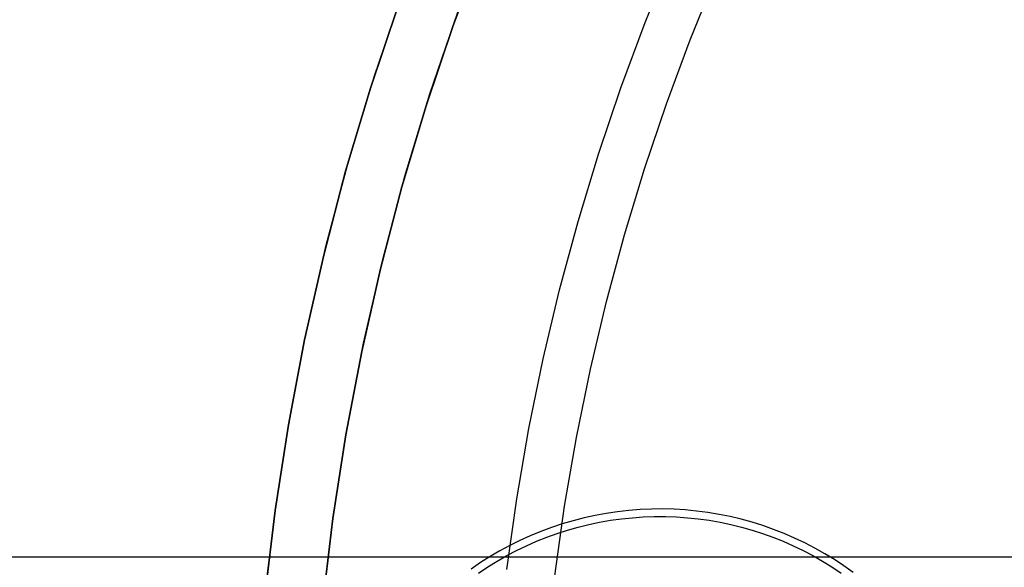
# Model space of a CAD drawing. Header units: millimetres. Extents: x -356 to 356, y -410 to 410.
# Tile 49 of 126: x -23.74 to -15.3, y 2.3 to 6.99. Entities that reach past the tile are written whole.
import ezdxf

# ---------------------------------------------------------------- set-up
doc = ezdxf.new("R2010")
doc.units = ezdxf.units.MM
doc.header["$MEASUREMENT"] = 0
doc.layers.add('1', color=7, linetype='Continuous')

msp = doc.modelspace()

# ---------------------------------------------------------------- linework, layer by layer
at = {"layer": '1', "color": 252, "extrusion": (-0.000237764, 0, 1)}
msp.add_lwpolyline([(27.5022, 0), (27.4858, 0.9501), (27.4366, 1.899), (27.3547, 2.8457), (27.2401, 3.789), (27.0931, 4.7278), (26.9138, 5.6609), (26.7023, 6.5874), (26.459, 7.5059), (26.1842, 8.4155), (25.8781, 9.3151), (25.5411, 10.2036), (25.1737, 11.0799), (24.7763, 11.943), (24.3493, 12.7919), (23.8932, 13.6255), (23.4087, 14.4429), (22.8962, 15.2431), (22.3564, 16.0251), (21.7899, 16.788), (21.1975, 17.5309), (20.5797, 18.253), (19.9374, 18.9532), (19.2714, 19.6309), (18.5823, 20.2852), (17.871, 20.9153), (17.1384, 21.5205), (16.3854, 22.1001), (15.6128, 22.6533), (14.8216, 23.1795), (14.0127, 23.6781), (13.1871, 24.1484), (12.3457, 24.59), (11.4895, 25.0023), (10.6197, 25.3848), (9.7372, 25.7371), (8.843, 26.0586), (7.9383, 26.3491), (7.0241, 26.6083), (6.1015, 26.8357), (5.1715, 27.0311), (4.2354, 27.1943), (3.2943, 27.3251), (2.3491, 27.4233), (1.4012, 27.4889), (0.4515, 27.5217), (-0.4987, 27.5217), (-1.4484, 27.4889), (-2.3963, 27.4233), (-3.3415, 27.3251), (-4.2827, 27.1943), (-5.2188, 27.0311), (-6.1487, 26.8357), (-7.0713, 26.6083), (-7.9855, 26.3491), (-8.8902, 26.0586), (-9.7844, 25.7371), (-10.6669, 25.3848), (-11.5368, 25.0023), (-12.3929, 24.59), (-13.2343, 24.1484), (-14.0599, 23.6781), (-14.8688, 23.1795), (-15.66, 22.6533), (-16.4326, 22.1001), (-17.1857, 21.5205), (-17.9182, 20.9153), (-18.6295, 20.2852), (-19.3186, 19.6309), (-19.9847, 18.9532), (-20.6269, 18.253), (-21.2447, 17.5309), (-21.8372, 16.788), (-22.4036, 16.0251), (-22.9434, 15.2431), (-23.4559, 14.4429), (-23.9404, 13.6255), (-24.3965, 12.7919), (-24.8235, 11.943), (-25.2209, 11.0799), (-25.5883, 10.2036), (-25.9253, 9.3151), (-26.2314, 8.4155), (-26.5062, 7.5059), (-26.7495, 6.5874), (-26.961, 5.6609), (-27.1403, 4.7278), (-27.2874, 3.789), (-27.4019, 2.8457), (-27.4838, 1.899), (-27.533, 0.9501), (-27.5494, 0)], dxfattribs=at)
at = {"layer": '1', "color": 252, "extrusion": (-8.22423e-05, 0, 1)}
msp.add_lwpolyline([(26.5177, 0), (26.5019, 0.9156), (26.4545, 1.8301), (26.3756, 2.7424), (26.2652, 3.6514), (26.1235, 4.5561), (25.9507, 5.4553), (25.7469, 6.3481), (25.5125, 7.2332), (25.2476, 8.1098), (24.9526, 8.9767), (24.6279, 9.8329), (24.2739, 10.6774), (23.8908, 11.5092), (23.4794, 12.3272), (23.0399, 13.1306), (22.5729, 13.9183), (22.0791, 14.6894), (21.5589, 15.443), (21.013, 16.1782), (20.4421, 16.8941), (19.8468, 17.5899), (19.2278, 18.2648), (18.5859, 18.9178), (17.9218, 19.5483), (17.2364, 20.1556), (16.5305, 20.7388), (15.8048, 21.2973), (15.0603, 21.8304), (14.2978, 22.3375), (13.5183, 22.818), (12.7226, 23.2712), (11.9118, 23.6968), (11.0868, 24.0941), (10.2485, 24.4627), (9.398, 24.8021), (8.5364, 25.112), (7.6645, 25.392), (6.7835, 25.6417), (5.8944, 25.8608), (4.9983, 26.0492), (4.0962, 26.2064), (3.1892, 26.3325), (2.2784, 26.4272), (1.3649, 26.4903), (0.4497, 26.5219), (-0.466, 26.5219), (-1.3812, 26.4903), (-2.2947, 26.4272), (-3.2055, 26.3325), (-4.1125, 26.2064), (-5.0146, 26.0492), (-5.9107, 25.8608), (-6.7998, 25.6417), (-7.6808, 25.392), (-8.5527, 25.112), (-9.4144, 24.8021), (-10.2648, 24.4627), (-11.1031, 24.0941), (-11.9281, 23.6968), (-12.7389, 23.2712), (-13.5346, 22.818), (-14.3141, 22.3375), (-15.0766, 21.8304), (-15.8211, 21.2973), (-16.5468, 20.7388), (-17.2528, 20.1556), (-17.9382, 19.5483), (-18.6022, 18.9178), (-19.2441, 18.2648), (-19.8631, 17.5899), (-20.4584, 16.8941), (-21.0293, 16.1782), (-21.5752, 15.443), (-22.0954, 14.6894), (-22.5892, 13.9183), (-23.0562, 13.1306), (-23.4957, 12.3272), (-23.9072, 11.5092), (-24.2902, 10.6774), (-24.6443, 9.8329), (-24.969, 8.9767), (-25.2639, 8.1098), (-25.5288, 7.2332), (-25.7633, 6.3481), (-25.967, 5.4553), (-26.1399, 4.5561), (-26.2815, 3.6514), (-26.3919, 2.7424), (-26.4709, 1.8301), (-26.5183, 0.9156), (-26.5341, 0)], dxfattribs=at)
at = {"layer": '1', "color": 252}
for points in [[(-19.7684, 7.6204), (-20.023, 6.9409), (-20.2543, 6.2532), (-20.462, 5.5579), (-20.6458, 4.856), (-20.8055, 4.1482), (-20.941, 3.4353), (-21.0521, 2.7183), (-21.1386, 1.9979), (-21.2005, 1.2749), (-21.2376, 0.5503), (-21.25, -0.1752)], [(-21.25, -0.1752), (-21.2376, 0.5503), (-21.2005, 1.2749), (-21.1386, 1.9979), (-21.0521, 2.7183), (-20.941, 3.4353), (-20.8055, 4.1482), (-20.6458, 4.856), (-20.462, 5.5579), (-20.2543, 6.2532), (-20.023, 6.9409), (-19.7684, 7.6204)], [(-19.5626, 2.2797), (-19.4768, 2.8867), (-19.3725, 3.4893), (-19.2499, 4.0866), (-19.1094, 4.6779), (-18.9514, 5.2624), (-18.7763, 5.8392), (-18.5846, 6.4077), (-18.3768, 6.9672), (-18.1535, 7.517)], [(-19.1512, 2.228), (-19.0672, 2.8223), (-18.9651, 3.4122), (-18.8451, 3.997), (-18.7075, 4.5759), (-18.5528, 5.148), (-18.3814, 5.7127), (-18.1938, 6.2692), (-17.9904, 6.817), (-17.7718, 7.3553)], [(-21.75, -0.1752), (-21.7369, 0.5796), (-21.6976, 1.3336), (-21.6322, 2.0857), (-21.5407, 2.8352), (-21.4232, 3.5809), (-21.2799, 4.3222), (-21.111, 5.0581), (-20.9167, 5.7876), (-20.6971, 6.51), (-20.4526, 7.2243)], [(-20.4942, 7.1084), (-20.7309, 6.4044), (-20.9435, 5.6928), (-21.1316, 4.9744), (-21.2951, 4.2499), (-21.4337, 3.5203), (-21.5474, 2.7864), (-21.636, 2.049), (-21.6993, 1.309), (-21.7373, 0.5673), (-21.75, -0.1752)], [(-21.75, -0.1752), (-21.7373, 0.5673), (-21.6993, 1.309), (-21.636, 2.049), (-21.5474, 2.7864), (-21.4337, 3.5203), (-21.2951, 4.2499), (-21.1316, 4.9744), (-20.9435, 5.6928), (-20.7309, 6.4044), (-20.4942, 7.1084)], [(-21.25, -0.1752), (-21.2372, 0.5623), (-21.1988, 1.2989), (-21.1349, 2.0338), (-21.0455, 2.7659), (-20.9307, 3.4946), (-20.7907, 4.2188), (-20.6257, 4.9378), (-20.4358, 5.6505), (-20.2213, 6.3563), (-19.9824, 7.0542)], [(-16.5924, 2.2566), (-16.6717, 2.3128), (-16.753, 2.3662), (-16.836, 2.4167), (-16.9207, 2.4644), (-17.0071, 2.509), (-17.0949, 2.5506), (-17.1841, 2.5892), (-17.2746, 2.6246), (-17.3663, 2.6569), (-17.459, 2.686), (-17.5527, 2.7118), (-17.6473, 2.7344), (-17.7425, 2.7536), (-17.8384, 2.7696), (-17.9348, 2.7822), (-18.0315, 2.7915), (-18.1285, 2.7974), (-18.2257, 2.7999), (-18.3229, 2.7991), (-18.42, 2.7948), (-18.5169, 2.7873), (-18.6135, 2.7763), (-18.7096, 2.762), (-18.8052, 2.7444), (-18.9001, 2.7235), (-18.9942, 2.6993), (-19.0875, 2.6718), (-19.1797, 2.6411), (-19.2708, 2.6073), (-19.3607, 2.5703), (-19.4492, 2.5302), (-19.5363, 2.4871), (-19.6218, 2.4409), (-19.7057, 2.3918), (-19.7879, 2.3399), (-19.8682, 2.2851)], [(-19.8038, 2.2511), (-19.7252, 2.3034), (-19.6448, 2.3529), (-19.5627, 2.3996), (-19.4791, 2.4435), (-19.3941, 2.4845), (-19.3076, 2.5225), (-19.2199, 2.5575), (-19.1311, 2.5895), (-19.0412, 2.6183), (-18.9503, 2.6441), (-18.8587, 2.6667), (-18.7662, 2.6861), (-18.6732, 2.7023), (-18.5797, 2.7153), (-18.4858, 2.7251), (-18.3916, 2.7316), (-18.2972, 2.7348), (-18.2028, 2.7348), (-18.1084, 2.7316), (-18.0142, 2.7251), (-17.9203, 2.7153), (-17.8268, 2.7023), (-17.7338, 2.6861), (-17.6413, 2.6667), (-17.5497, 2.6441), (-17.4588, 2.6183), (-17.3689, 2.5895), (-17.2801, 2.5575), (-17.1924, 2.5225), (-17.1059, 2.4845), (-17.0209, 2.4435), (-16.9373, 2.3996), (-16.8552, 2.3529), (-16.7748, 2.3034), (-16.6962, 2.2511)], [(-24.8855, 2.3902), (-7.1089, 2.3902)], [(-24.8855, 2.3902), (-7.1089, 2.3902)]]:
    msp.add_lwpolyline(points, dxfattribs=at)
at = {"layer": '1', "color": 252, "extrusion": (1, 0, 0)}
for points in [[(2.8, -325.4019), (2.7997, -325.3848), (2.7988, -325.3676), (2.7974, -325.3506), (2.7953, -325.3335), (2.7927, -325.3166), (2.7894, -325.2997), (2.7857, -325.283), (2.7813, -325.2664), (2.7764, -325.25), (2.7709, -325.2337), (2.7648, -325.2177), (2.7582, -325.2019), (2.7511, -325.1863), (2.7434, -325.1709), (2.7353, -325.1558)], [(2.3, -325.9019), (2.3171, -325.9016), (2.3341, -325.9008), (2.3511, -325.8993), (2.3681, -325.8973), (2.385, -325.8947), (2.4017, -325.8915), (2.4184, -325.8877), (2.4349, -325.8834), (2.4513, -325.8785), (2.4674, -325.8731), (2.4834, -325.8671), (2.4992, -325.8605), (2.5147, -325.8535), (2.53, -325.8459), (2.5451, -325.8378), (2.5598, -325.8291), (2.5742, -325.82), (2.5883, -325.8104), (2.6021, -325.8003), (2.6155, -325.7898), (2.6286, -325.7788), (2.6413, -325.7673), (2.6536, -325.7555), (2.6654, -325.7432), (2.6769, -325.7305), (2.6879, -325.7175), (2.6984, -325.704), (2.7085, -325.6903), (2.7181, -325.6761), (2.7272, -325.6617), (2.7358, -325.647), (2.7439, -325.632), (2.7515, -325.6167), (2.7586, -325.6011), (2.7651, -325.5854), (2.7711, -325.5694), (2.7766, -325.5532), (2.7815, -325.5368), (2.7858, -325.5203), (2.7895, -325.5037), (2.7927, -325.4869), (2.7953, -325.47), (2.7974, -325.4531), (2.7988, -325.436), (2.7997, -325.419), (2.8, -325.4019)]]:
    msp.add_lwpolyline(points, dxfattribs=at)

doc.saveas('drawing.dxf')
